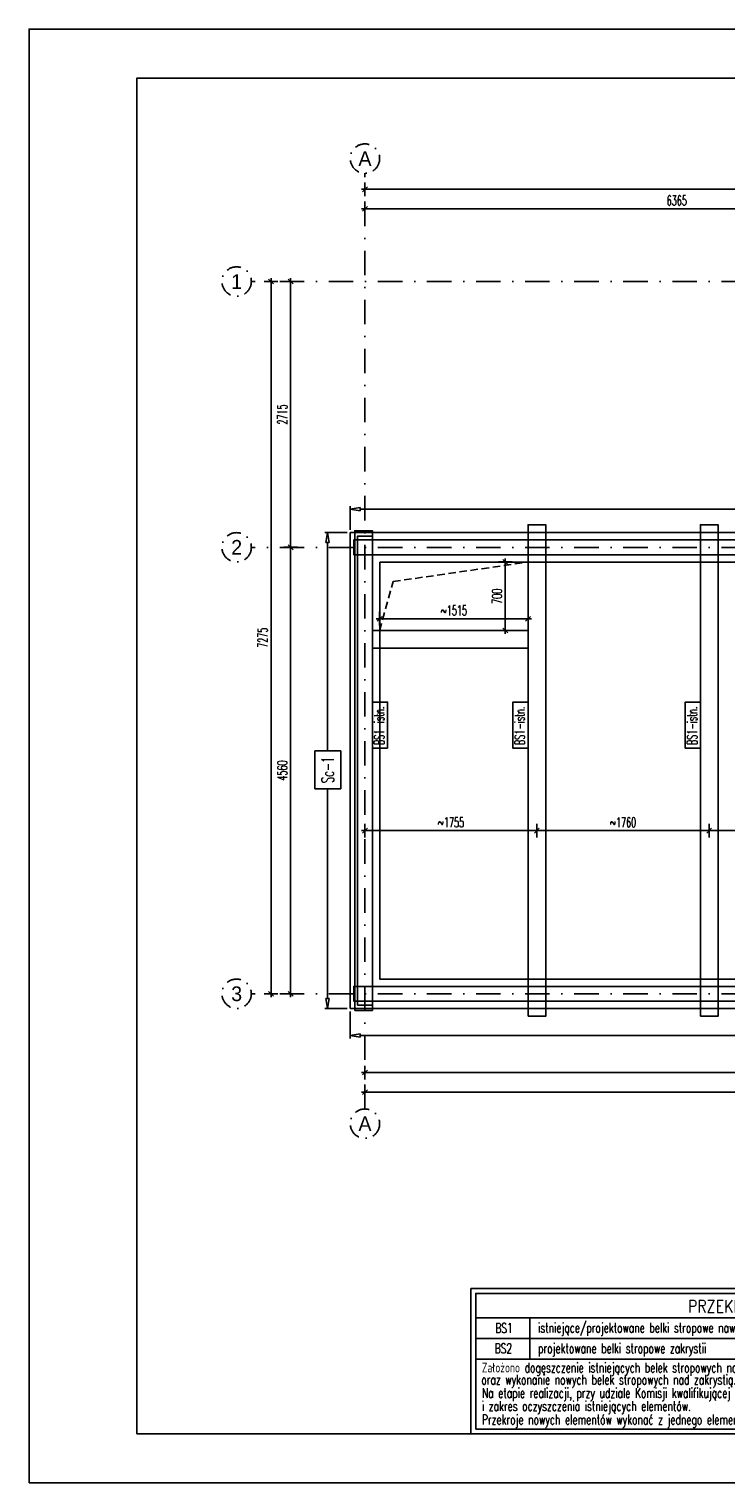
# Model space of a CAD drawing. Header units: centimetres. Extents: x 152786 to 159501, y -6718 to 1403.
# Tile 41 of 89: x 152786 to 153497, y -3382 to -1897. Entities that reach past the tile are written whole.
import ezdxf
from ezdxf.enums import TextEntityAlignment as Align

# ---------------------------------------------------------------- set-up
doc = ezdxf.new("R2010")
doc.units = ezdxf.units.CM
doc.header["$LTSCALE"] = 0.1
doc.linetypes.add('DASHDOT', pattern=[1, 0.5, -0.25, 0, -0.25])
doc.linetypes.add('DASHEDX2', pattern=[38.1, 25.4, -12.7])
doc.layers.get('0').update_dxf_attribs({"color": 45})
for name, color, linetype in [('A_wymiary_zewn', 4, 'Continuous'), ('Format', 7, 'Continuous'), ('konstr_PROKON', 2, 'Continuous'), ('opisy_R&F', 3, 'Continuous'), ('osie_R&F', 6, 'DASHDOT'), ('otwory_R&F', 8, 'DASHEDX2'), ('ozn_graficzne_R&F', 5, 'Continuous'), ('widoki_R&F', 4, 'Continuous'), ('wymiary_R&F', 3, 'Continuous'), ('ściany_murowane_R&F', 13, 'Continuous')]:
    doc.layers.add(name, color=color, linetype=linetype)
doc.styles.add('arial', font='arial.ttf')
doc.styles.add('simplex 0.6', font='simplex.shx', dxfattribs={"width": 0.6})
doc.styles.add('TECH', font='FL Pismo Techniczne.ttf')
doc.dimstyles.new('1_100 ławy', dxfattribs={"dimtxt": 30, "dimasz": 18, "dimexe": 3, "dimexo": 3, "dimgap": -7, "dimtad": 1, "dimdec": 1, "dimrnd": 0.5, "dimzin": 9, "dimdsep": 46, "dimtxsty": 'arial', "dimblk": 'CLOSEDBLANK', "dimcen": 0.09, "dimadec": 0, "dimazin": 0, "dimtfac": 1, "dimtdec": 1, "dimtofl": 0, "dimtmove": 0, "dimatfit": 3, "dimldrblk": 'CLOSEDBLANK', "dimfxl": 1, "dimtvp": 1, "dimtolj": 1, "dimtzin": 0, "dimarcsym": 0})
doc.dimstyles.new('1_50 [mm] żelbet', dxfattribs={"dimtxt": 10, "dimasz": 0.5, "dimexe": 0.18, "dimexo": 0.0625, "dimgap": 3.5, "dimtad": 1, "dimlfac": 10, "dimrnd": 5, "dimdsep": 46, "dimtxsty": 'simplex 0.6', "dimblk1": 'KR', "dimblk2": 'KR', "dimsah": 1, "dimcen": 0.09, "dimse1": 1, "dimse2": 1, "dimclrd": 8, "dimadec": 0, "dimazin": 0, "dimtfac": 1, "dimtofl": 0, "dimtmove": 0, "dimatfit": 3, "dimfxl": 1, "dimtvp": 1, "dimtfill": 1, "dimtfillclr": 256, "dimtolj": 1, "dimtzin": 0, "dimarcsym": 0})

# ---------------------------------------------------------------- blocks, each defined once
blk = doc.blocks.new('KR')
for p, q in [((-7, 0), (7, 0)), ((-4.9, -4.9), (4.9, 4.9)), ((0, -14), (0, 14))]:
    blk.add_line(p, q)
blk = doc.blocks.new('*D401')
at = {"layer": 'Defpoints', "color": 0, "transparency": 16777216}
for p in [(153128.5, -2882.5), (154042.4, -2882.5), (154042.4, -2963)]:
    blk.add_point(p, dxfattribs=at)
at = {"layer": 'wymiary_R&F', "color": 8, "lineweight": -2, "transparency": 16777216}
blk.add_line((153129, -2963), (154041.9, -2963), dxfattribs=at)
at = {"layer": 'wymiary_R&F', "color": 8, "linetype": 'ByBlock', "lineweight": -2, "transparency": 16777216, "xscale": 0.5, "yscale": 0.5, "zscale": 0.5, "rotation": 180}
blk.add_blockref('KR', (153128.5, -2963), dxfattribs=at)
at = {"layer": 'wymiary_R&F', "color": 8, "linetype": 'ByBlock', "lineweight": -2, "transparency": 16777216, "xscale": 0.5, "yscale": 0.5, "zscale": 0.5}
blk.add_blockref('KR', (154042.4, -2963), dxfattribs=at)
at = {"layer": 'wymiary_R&F', "color": 0, "transparency": 16777216, "insert": (153585.4, -2954.5), "char_height": 10, "attachment_point": 5, "style": 'simplex 0.6', "bg_fill": 3, "box_fill_scale": 1.1, "bg_fill_color": 256, "bg_fill_true_color": 13158600, "bg_fill_transparency": 0}
blk.add_mtext('\\A1;9140', dxfattribs=at)
blk = doc.blocks.new('*D403')
at = {"layer": 'Defpoints', "color": 0, "transparency": 16777216}
for p in [(153128.5, -2882.5), (154254.9, -2882.5), (154254.9, -2983)]:
    blk.add_point(p, dxfattribs=at)
at = {"layer": 'wymiary_R&F', "color": 8, "lineweight": -2, "transparency": 16777216}
blk.add_line((153129, -2983), (154254.4, -2983), dxfattribs=at)
at = {"layer": 'wymiary_R&F', "color": 8, "linetype": 'ByBlock', "lineweight": -2, "transparency": 16777216, "xscale": 0.5, "yscale": 0.5, "zscale": 0.5, "rotation": 180}
blk.add_blockref('KR', (153128.5, -2983), dxfattribs=at)
at = {"layer": 'wymiary_R&F', "color": 8, "linetype": 'ByBlock', "lineweight": -2, "transparency": 16777216, "xscale": 0.5, "yscale": 0.5, "zscale": 0.5}
blk.add_blockref('KR', (154254.9, -2983), dxfattribs=at)
at = {"layer": 'wymiary_R&F', "color": 0, "transparency": 16777216, "insert": (153691.7, -2974.5), "char_height": 10, "attachment_point": 5, "style": 'simplex 0.6', "bg_fill": 3, "box_fill_scale": 1.1, "bg_fill_color": 256, "bg_fill_true_color": 13158600, "bg_fill_transparency": 0}
blk.add_mtext('\\A1;11265', dxfattribs=at)
blk = doc.blocks.new('*D404')
at = {"layer": 'Defpoints', "color": 0, "transparency": 16777216}
for p in [(153765, -2080.8), (153765, -2155), (153128.5, -2426.5)]:
    blk.add_point(p, dxfattribs=at)
at = {"layer": 'wymiary_R&F', "color": 8, "lineweight": -2, "transparency": 16777216}
blk.add_line((153129, -2080.8), (153764.5, -2080.8), dxfattribs=at)
at = {"layer": 'wymiary_R&F', "color": 8, "linetype": 'ByBlock', "lineweight": -2, "transparency": 16777216, "xscale": 0.5, "yscale": 0.5, "zscale": 0.5, "rotation": 180}
blk.add_blockref('KR', (153128.5, -2080.8), dxfattribs=at)
at = {"layer": 'wymiary_R&F', "color": 8, "linetype": 'ByBlock', "lineweight": -2, "transparency": 16777216, "xscale": 0.5, "yscale": 0.5, "zscale": 0.5}
blk.add_blockref('KR', (153765, -2080.8), dxfattribs=at)
at = {"layer": 'wymiary_R&F', "color": 0, "transparency": 16777216, "insert": (153446.8, -2072.3), "char_height": 10, "attachment_point": 5, "style": 'simplex 0.6', "bg_fill": 3, "box_fill_scale": 1.1, "bg_fill_color": 256, "bg_fill_true_color": 13158600, "bg_fill_transparency": 0}
blk.add_mtext('\\A1;6365', dxfattribs=at)
blk = doc.blocks.new('*D407')
at = {"layer": 'Defpoints', "color": 0, "transparency": 16777216}
for p in [(154254.9, -2060.8), (153128.5, -2155), (154254.9, -2155)]:
    blk.add_point(p, dxfattribs=at)
at = {"layer": 'wymiary_R&F', "color": 8, "lineweight": -2, "transparency": 16777216}
blk.add_line((153129, -2060.8), (154254.4, -2060.8), dxfattribs=at)
at = {"layer": 'wymiary_R&F', "color": 8, "linetype": 'ByBlock', "lineweight": -2, "transparency": 16777216, "xscale": 0.5, "yscale": 0.5, "zscale": 0.5, "rotation": 180}
blk.add_blockref('KR', (153128.5, -2060.8), dxfattribs=at)
at = {"layer": 'wymiary_R&F', "color": 8, "linetype": 'ByBlock', "lineweight": -2, "transparency": 16777216, "xscale": 0.5, "yscale": 0.5, "zscale": 0.5}
blk.add_blockref('KR', (154254.9, -2060.8), dxfattribs=at)
at = {"layer": 'wymiary_R&F', "color": 0, "transparency": 16777216, "insert": (153691.7, -2052.3), "char_height": 10, "attachment_point": 5, "style": 'simplex 0.6', "bg_fill": 3, "box_fill_scale": 1.1, "bg_fill_color": 256, "bg_fill_true_color": 13158600, "bg_fill_transparency": 0}
blk.add_mtext('\\A1;11265', dxfattribs=at)
blk = doc.blocks.new('*D413')
at = {"layer": 'Defpoints', "color": 0, "transparency": 16777216}
for p in [(153052.6, -2426.5), (153128.5, -2426.5), (153128.5, -2882.5)]:
    blk.add_point(p, dxfattribs=at)
at = {"layer": 'wymiary_R&F', "color": 8, "lineweight": -2, "transparency": 16777216}
blk.add_line((153052.6, -2882), (153052.6, -2427), dxfattribs=at)
at = {"layer": 'wymiary_R&F', "color": 8, "linetype": 'ByBlock', "lineweight": -2, "transparency": 16777216, "xscale": 0.5, "yscale": 0.5, "zscale": 0.5}
for p, rotation in [((153052.6, -2426.5), 90), ((153052.6, -2882.5), 270)]:
    blk.add_blockref('KR', p, dxfattribs=dict(at, rotation=rotation))
at = {"layer": 'wymiary_R&F', "color": 0, "transparency": 16777216, "insert": (153044.1, -2654.5), "char_height": 10, "attachment_point": 5, "rotation": 90, "style": 'simplex 0.6', "bg_fill": 3, "box_fill_scale": 1.1, "bg_fill_color": 256, "bg_fill_true_color": 13158600, "bg_fill_transparency": 0}
blk.add_mtext('\\A1;4560', dxfattribs=at)
blk = doc.blocks.new('*D414')
at = {"layer": 'Defpoints', "color": 0, "transparency": 16777216}
for p in [(153052.6, -2155), (153128.5, -2155), (153128.5, -2426.5)]:
    blk.add_point(p, dxfattribs=at)
at = {"layer": 'wymiary_R&F', "color": 8, "lineweight": -2, "transparency": 16777216}
blk.add_line((153052.6, -2426), (153052.6, -2155.5), dxfattribs=at)
at = {"layer": 'wymiary_R&F', "color": 8, "linetype": 'ByBlock', "lineweight": -2, "transparency": 16777216, "xscale": 0.5, "yscale": 0.5, "zscale": 0.5}
for p, rotation in [((153052.6, -2155), 90), ((153052.6, -2426.5), 270)]:
    blk.add_blockref('KR', p, dxfattribs=dict(at, rotation=rotation))
at = {"layer": 'wymiary_R&F', "color": 0, "transparency": 16777216, "insert": (153044.1, -2290.8), "char_height": 10, "attachment_point": 5, "rotation": 90, "style": 'simplex 0.6', "bg_fill": 3, "box_fill_scale": 1.1, "bg_fill_color": 256, "bg_fill_true_color": 13158600, "bg_fill_transparency": 0}
blk.add_mtext('\\A1;2715', dxfattribs=at)
blk = doc.blocks.new('*D415')
at = {"layer": 'Defpoints', "color": 0, "transparency": 16777216}
for p in [(153032.6, -2155), (153128.5, -2155), (153128.5, -2882.5)]:
    blk.add_point(p, dxfattribs=at)
at = {"layer": 'wymiary_R&F', "color": 8, "lineweight": -2, "transparency": 16777216}
blk.add_line((153032.6, -2882), (153032.6, -2155.5), dxfattribs=at)
at = {"layer": 'wymiary_R&F', "color": 8, "linetype": 'ByBlock', "lineweight": -2, "transparency": 16777216, "xscale": 0.5, "yscale": 0.5, "zscale": 0.5}
for p, rotation in [((153032.6, -2155), 90), ((153032.6, -2882.5), 270)]:
    blk.add_blockref('KR', p, dxfattribs=dict(at, rotation=rotation))
at = {"layer": 'wymiary_R&F', "color": 0, "transparency": 16777216, "insert": (153024.1, -2518.8), "char_height": 10, "attachment_point": 5, "rotation": 90, "style": 'simplex 0.6', "bg_fill": 3, "box_fill_scale": 1.1, "bg_fill_color": 256, "bg_fill_true_color": 13158600, "bg_fill_transparency": 0}
blk.add_mtext('\\A1;7275', dxfattribs=at)
blk = doc.blocks.new('osie_konstr_nadziemne')
at = {"layer": 'osie_R&F', "ltscale": 500}
for points in [[(157128.5, -4650.4), (157128.5, -3694.6)], [(157765, -4076.7), (157765, -3694.6)], [(158013, -4076.7), (158013, -3694.6)], [(158254.9, -4650.4), (158254.9, -3694.6)], [(158369.1, -3805.2), (157012.5, -3805.2)], [(158369.1, -4076.7), (157012.5, -4076.7)], [(158054.7, -4076.7), (158254.9, -4211)], [(158042.4, -4532.7), (158256.5, -4408.1)], [(158369.1, -4532.7), (157012.5, -4532.7)]]:
    blk.add_lwpolyline(points, dxfattribs=at)
at = {"layer": 'osie_R&F', "ltscale": 300}
for centre in [(157128.5, -3679.6), (157765, -3679.6), (158013, -3679.6), (158254.9, -3679.6), (156997.5, -3805.2), (158384.1, -3805.2), (156997.5, -4076.7), (158384.1, -4076.7), (156997.5, -4532.7), (158384.1, -4532.7), (157128.5, -4665.4), (158254.9, -4665.4)]:
    blk.add_circle(centre, 15, dxfattribs=at)
at = {"layer": 'osie_R&F', "color": 3, "ltscale": 75, "style": 'TECH'}
for s, p in [('A', (157128.5, -3679.6)), ('B', (157765, -3679.6)), ('C', (158013, -3679.6)), ('D', (158254.9, -3679.6)), ('1', (156997.5, -3805.2)), ('1', (158384.1, -3805.2)), ('2', (156997.5, -4076.7)), ('2', (158384.1, -4076.7)), ('3', (156997.5, -4532.7)), ('3', (158384.1, -4532.7)), ('A', (157128.5, -4665.4)), ('D', (158254.9, -4665.4))]:
    blk.add_text(s, height=15, dxfattribs=at).set_placement(p, align=Align.MIDDLE_CENTER)
blk = doc.blocks.new('_ClosedBlank')
at = {"color": 0, "linetype": 'ByBlock', "lineweight": -2}
for p, q in [((-1, 0.17), (0, 0)), ((-1, 0.17), (-1, -0.17)), ((0, 0), (-1, -0.17))]:
    blk.add_line(p, q, dxfattribs=at)
blk = doc.blocks.new('*D419')
at = {"layer": 'Defpoints', "color": 0, "transparency": 16777216}
for p in [(153113.5, -2387.6), (153113.5, -2411.5), (154059.3, -2411.5)]:
    blk.add_point(p, dxfattribs=at)
at = {"layer": 'wymiary_R&F', "color": 0, "lineweight": -2, "transparency": 16777216}
for p, q in [((153113.5, -2408.5), (153113.5, -2384.6)), ((153123.5, -2387.6), (153527.1, -2387.6)), ((154049.3, -2387.6), (153565.7, -2387.6)), ((154059.3, -2408.5), (154059.3, -2384.6))]:
    blk.add_line(p, q, dxfattribs=at)
at = {"layer": 'wymiary_R&F', "color": 0, "linetype": 'ByBlock', "lineweight": -2, "transparency": 16777216, "xscale": 10, "yscale": 10, "zscale": 10, "rotation": 180}
blk.add_blockref('_ClosedBlank', (153113.5, -2387.6), dxfattribs=at)
at = {"layer": 'wymiary_R&F', "color": 0, "linetype": 'ByBlock', "lineweight": -2, "transparency": 16777216, "xscale": 10, "yscale": 10, "zscale": 10}
blk.add_blockref('_ClosedBlank', (154059.3, -2387.6), dxfattribs=at)
at = {"layer": 'wymiary_R&F', "transparency": 16777216, "insert": (153546.4, -2387.6), "char_height": 12.5, "attachment_point": 5, "style": 'simplex 0.6', "bg_fill": 3, "box_fill_scale": 1.1, "bg_fill_color": 256, "bg_fill_true_color": 13158600, "bg_fill_transparency": 0}
blk.add_mtext('\\A1;{\\C2;Sc-1}', dxfattribs=at)
at = {"layer": 'wymiary_R&F', "color": 0, "lineweight": -2, "transparency": 16777216}
for p, q in [((153565.7, -2374.3), (153527.1, -2374.3)), ((153527.1, -2374.3), (153527.1, -2400.8)), ((153565.7, -2400.8), (153565.7, -2374.3)), ((153527.1, -2400.8), (153565.7, -2400.8))]:
    blk.add_line(p, q, dxfattribs=at)
blk = doc.blocks.new('*D420')
at = {"layer": 'Defpoints', "color": 0, "transparency": 16777216}
for p in [(153113.5, -2897.5), (154046.5, -2897.5), (153113.5, -2925.3)]:
    blk.add_point(p, dxfattribs=at)
at = {"layer": 'wymiary_R&F', "color": 0, "lineweight": -2, "transparency": 16777216}
for p, q in [((153113.5, -2900.5), (153113.5, -2928.3)), ((154046.5, -2900.5), (154046.5, -2928.3)), ((153123.5, -2925.3), (153531.2, -2925.3)), ((154036.5, -2925.3), (153569.8, -2925.3))]:
    blk.add_line(p, q, dxfattribs=at)
at = {"layer": 'wymiary_R&F', "color": 0, "linetype": 'ByBlock', "lineweight": -2, "transparency": 16777216, "xscale": 10, "yscale": 10, "zscale": 10, "rotation": 180}
blk.add_blockref('_ClosedBlank', (153113.5, -2925.3), dxfattribs=at)
at = {"layer": 'wymiary_R&F', "color": 0, "linetype": 'ByBlock', "lineweight": -2, "transparency": 16777216, "xscale": 10, "yscale": 10, "zscale": 10}
blk.add_blockref('_ClosedBlank', (154046.5, -2925.3), dxfattribs=at)
at = {"layer": 'wymiary_R&F', "transparency": 16777216, "insert": (153550.5, -2925.3), "char_height": 12.5, "attachment_point": 5, "style": 'simplex 0.6', "bg_fill": 3, "box_fill_scale": 1.1, "bg_fill_color": 256, "bg_fill_true_color": 13158600, "bg_fill_transparency": 0}
blk.add_mtext('\\A1;{\\C2;Sc-1}', dxfattribs=at)
at = {"layer": 'wymiary_R&F', "color": 0, "lineweight": -2, "transparency": 16777216}
for p, q in [((153569.8, -2912.1), (153531.2, -2912.1)), ((153531.2, -2912.1), (153531.2, -2938.6)), ((153569.8, -2938.6), (153569.8, -2912.1)), ((153531.2, -2938.6), (153569.8, -2938.6))]:
    blk.add_line(p, q, dxfattribs=at)
blk = doc.blocks.new('*D421')
at = {"layer": 'Defpoints', "color": 0, "transparency": 16777216}
for p in [(153113.5, -2411.5), (153090.4, -2897.5), (153113.5, -2897.5)]:
    blk.add_point(p, dxfattribs=at)
at = {"layer": 'wymiary_R&F', "color": 0, "lineweight": -2, "transparency": 16777216}
for p, q in [((153110.5, -2411.5), (153087.4, -2411.5)), ((153090.4, -2421.5), (153090.4, -2634.5)), ((153090.4, -2887.5), (153090.4, -2673.2)), ((153110.5, -2897.5), (153087.4, -2897.5))]:
    blk.add_line(p, q, dxfattribs=at)
at = {"layer": 'wymiary_R&F', "color": 0, "linetype": 'ByBlock', "lineweight": -2, "transparency": 16777216, "xscale": 10, "yscale": 10, "zscale": 10}
for p, rotation in [((153090.4, -2411.5), 90), ((153090.4, -2897.5), 270)]:
    blk.add_blockref('_ClosedBlank', p, dxfattribs=dict(at, rotation=rotation))
at = {"layer": 'wymiary_R&F', "transparency": 16777216, "insert": (153090.4, -2653.8), "char_height": 12.5, "attachment_point": 5, "rotation": 90, "style": 'simplex 0.6', "bg_fill": 3, "box_fill_scale": 1.1, "bg_fill_color": 256, "bg_fill_true_color": 13158600, "bg_fill_transparency": 0}
blk.add_mtext('\\A1;{\\C2;Sc-1}', dxfattribs=at)
at = {"layer": 'wymiary_R&F', "color": 0, "lineweight": -2, "transparency": 16777216}
for p, q in [((153103.7, -2634.5), (153077.2, -2634.5)), ((153077.2, -2634.5), (153077.2, -2673.2)), ((153103.7, -2673.2), (153103.7, -2634.5)), ((153077.2, -2673.2), (153103.7, -2673.2))]:
    blk.add_line(p, q, dxfattribs=at)
blk = doc.blocks.new('*D425')
at = {"layer": 'Defpoints', "color": 0, "transparency": 16777216}
for p in [(153304, -2403.5), (153128.5, -2415), (153304, -2715.9)]:
    blk.add_point(p, dxfattribs=at)
at = {"layer": 'wymiary_R&F', "color": 8, "lineweight": -2, "transparency": 16777216}
blk.add_line((153129, -2715.9), (153303.5, -2715.9), dxfattribs=at)
at = {"layer": 'wymiary_R&F', "color": 8, "linetype": 'ByBlock', "lineweight": -2, "transparency": 16777216, "xscale": 0.5, "yscale": 0.5, "zscale": 0.5, "rotation": 180}
blk.add_blockref('KR', (153128.5, -2715.9), dxfattribs=at)
at = {"layer": 'wymiary_R&F', "color": 8, "linetype": 'ByBlock', "lineweight": -2, "transparency": 16777216, "xscale": 0.5, "yscale": 0.5, "zscale": 0.5}
blk.add_blockref('KR', (153304, -2715.9), dxfattribs=at)
at = {"layer": 'wymiary_R&F', "color": 0, "transparency": 16777216, "insert": (153216.3, -2707.4), "char_height": 10, "attachment_point": 5, "style": 'simplex 0.6', "bg_fill": 3, "box_fill_scale": 1.1, "bg_fill_color": 256, "bg_fill_true_color": 13158600, "bg_fill_transparency": 0}
blk.add_mtext('\\A1;\\A1;~1755', dxfattribs=at)
blk = doc.blocks.new('*D426')
at = {"layer": 'Defpoints', "color": 0, "transparency": 16777216}
for p in [(153304, -2403.5), (153480, -2403.5), (153480, -2715.9)]:
    blk.add_point(p, dxfattribs=at)
at = {"layer": 'wymiary_R&F', "color": 8, "lineweight": -2, "transparency": 16777216}
blk.add_line((153304.5, -2715.9), (153479.5, -2715.9), dxfattribs=at)
at = {"layer": 'wymiary_R&F', "color": 8, "linetype": 'ByBlock', "lineweight": -2, "transparency": 16777216, "xscale": 0.5, "yscale": 0.5, "zscale": 0.5, "rotation": 180}
blk.add_blockref('KR', (153304, -2715.9), dxfattribs=at)
at = {"layer": 'wymiary_R&F', "color": 8, "linetype": 'ByBlock', "lineweight": -2, "transparency": 16777216, "xscale": 0.5, "yscale": 0.5, "zscale": 0.5}
blk.add_blockref('KR', (153480, -2715.9), dxfattribs=at)
at = {"layer": 'wymiary_R&F', "color": 0, "transparency": 16777216, "insert": (153392, -2707.4), "char_height": 10, "attachment_point": 5, "style": 'simplex 0.6', "bg_fill": 3, "box_fill_scale": 1.1, "bg_fill_color": 256, "bg_fill_true_color": 13158600, "bg_fill_transparency": 0}
blk.add_mtext('\\A1;\\A1;~1760', dxfattribs=at)
blk = doc.blocks.new('*D427')
at = {"layer": 'Defpoints', "color": 0, "transparency": 16777216}
for p in [(153480, -2403.5), (153608.8, -2403.5), (153608.8, -2715.9)]:
    blk.add_point(p, dxfattribs=at)
at = {"layer": 'wymiary_R&F', "color": 8, "lineweight": -2, "transparency": 16777216}
blk.add_line((153480.5, -2715.9), (153608.3, -2715.9), dxfattribs=at)
at = {"layer": 'wymiary_R&F', "color": 8, "linetype": 'ByBlock', "lineweight": -2, "transparency": 16777216, "xscale": 0.5, "yscale": 0.5, "zscale": 0.5, "rotation": 180}
blk.add_blockref('KR', (153480, -2715.9), dxfattribs=at)
at = {"layer": 'wymiary_R&F', "color": 8, "linetype": 'ByBlock', "lineweight": -2, "transparency": 16777216, "xscale": 0.5, "yscale": 0.5, "zscale": 0.5}
blk.add_blockref('KR', (153608.8, -2715.9), dxfattribs=at)
at = {"layer": 'wymiary_R&F', "color": 0, "transparency": 16777216, "insert": (153544.4, -2707.4), "char_height": 10, "attachment_point": 5, "style": 'simplex 0.6', "bg_fill": 3, "box_fill_scale": 1.1, "bg_fill_color": 256, "bg_fill_true_color": 13158600, "bg_fill_transparency": 0}
blk.add_mtext('\\A1;\\A1;~1290', dxfattribs=at)
blk = doc.blocks.new('*D469')
at = {"layer": 'Defpoints', "color": 0, "transparency": 16777216}
for p in [(153271.8, -2441.5), (153295, -2441.5), (153295, -2511.5)]:
    blk.add_point(p, dxfattribs=at)
at = {"layer": 'wymiary_R&F', "color": 8, "lineweight": -2, "transparency": 16777216}
blk.add_line((153271.8, -2511), (153271.8, -2442), dxfattribs=at)
at = {"layer": 'wymiary_R&F', "color": 8, "linetype": 'ByBlock', "lineweight": -2, "transparency": 16777216, "xscale": 0.5, "yscale": 0.5, "zscale": 0.5}
for p, rotation in [((153271.8, -2441.5), 90), ((153271.8, -2511.5), 270)]:
    blk.add_blockref('KR', p, dxfattribs=dict(at, rotation=rotation))
at = {"layer": 'wymiary_R&F', "color": 0, "transparency": 16777216, "insert": (153263.3, -2476.5), "char_height": 10, "attachment_point": 5, "rotation": 90, "style": 'simplex 0.6', "bg_fill": 3, "box_fill_scale": 1.1, "bg_fill_color": 256, "bg_fill_true_color": 13158600, "bg_fill_transparency": 0}
blk.add_mtext('\\A1;700', dxfattribs=at)
blk = doc.blocks.new('*D470')
at = {"layer": 'Defpoints', "color": 0, "transparency": 16777216}
for p in [(153295, -2499.5), (153143.5, -2511.5), (153295, -2511.5)]:
    blk.add_point(p, dxfattribs=at)
at = {"layer": 'wymiary_R&F', "color": 8, "lineweight": -2, "transparency": 16777216}
blk.add_line((153144, -2499.5), (153294.5, -2499.5), dxfattribs=at)
at = {"layer": 'wymiary_R&F', "color": 8, "linetype": 'ByBlock', "lineweight": -2, "transparency": 16777216, "xscale": 0.5, "yscale": 0.5, "zscale": 0.5, "rotation": 180}
blk.add_blockref('KR', (153143.5, -2499.5), dxfattribs=at)
at = {"layer": 'wymiary_R&F', "color": 8, "linetype": 'ByBlock', "lineweight": -2, "transparency": 16777216, "xscale": 0.5, "yscale": 0.5, "zscale": 0.5}
blk.add_blockref('KR', (153295, -2499.5), dxfattribs=at)
at = {"layer": 'wymiary_R&F', "color": 0, "transparency": 16777216, "insert": (153219.3, -2491), "char_height": 10, "attachment_point": 5, "style": 'simplex 0.6', "bg_fill": 3, "box_fill_scale": 1.1, "bg_fill_color": 256, "bg_fill_true_color": 13158600, "bg_fill_transparency": 0}
blk.add_mtext('\\A1;\\A1;~1515', dxfattribs=at)
blk = doc.blocks.new('przekroje stropu')
at = {"color": 4}
for points in [[(154894.6, -3544.9), (155624.6, -3544.9), (155624.6, -3396.4), (154894.6, -3396.4)], [(154899.6, -3539.9), (155619.6, -3539.9), (155619.6, -3401.4), (154899.6, -3401.4)], [(154899.6, -3401.4), (155619.6, -3401.4), (155619.6, -3426.4), (154899.6, -3426.4)]]:
    blk.add_lwpolyline(points, close=True, dxfattribs=at)
for points in [[(154954.6, -3426.4), (154954.6, -3468.4)], [(155513.7, -3426.7), (155513.7, -3468.7)], [(154899.6, -3447.4), (155619.6, -3447.4)], [(154899.6, -3468.4), (155619.6, -3468.4)], [(154899.6, -3468.4), (155619.6, -3468.4)], [(154899.6, -3539.9), (155619.6, -3539.9)]]:
    blk.add_lwpolyline(points, dxfattribs=at)
at = {"layer": 'opisy_R&F', "color": 2, "style": 'simplex 0.6', "width": 0.85}
blk.add_text('PRZEKROJE ELEMENTÓW STROPU', height=12.5, dxfattribs=at).set_placement((155233.6, -3420.7), align=Align.CENTER)
at = {"layer": 'opisy_R&F', "style": 'simplex 0.6', "width": 0.68}
for s, p in [('istniejące/projektowane belki stropowe nawy/prezbiterium', (154963.1, -3441.4)), ('BS1', (154919.5, -3441.6)), ('~180 x ~220', (155534.9, -3441.4)), ('BS2', (154918.8, -3462.4)), ('projektowane belki stropowe zakrystii', (154963.1, -3462.4)), ('120 x 160', (155543.7, -3462.4)), ('Założono dogęszczenie istniejących belek stropowych nawy i prezbiterium ', (154905.8, -3482.1)), ('oraz wykonanie nowych belek stropowych nad zakrystią. Ostatki belek wg wzoru istniejącego. ', (154905.2, -3494.4)), ('Na etapie realizacji, przy udziale Komisji kwalifikującej drewno ustalić stopień ', (154905.8, -3508)), ('i zakres oczyszczenia istniejących elementów. ', (154905.8, -3521.4)), ('Przekroje nowych elementów wykonać z jednego elementu drewnianego lub łączyć na mikrowczepy.', (154905.8, -3535.2))]:
    blk.add_text(s, height=10, dxfattribs=at).set_placement(p)

msp = doc.modelspace()

# ---------------------------------------------------------------- linework, layer by layer
at = {"layer": 'Format'}
msp.add_lwpolyline([(152785.6077, -3382.172), (154885.6077, -3382.172), (154885.6077, -1897.172), (152785.6077, -1897.172)], close=True, dxfattribs=at)
at = {"layer": 'opisy_R&F', "color": 4}
for points in [[(153151.5341, -2631.7114), (153151.5341, -2584.599), (153136.0341, -2584.599), (153136.0341, -2631.7114)], [(153295.0341, -2631.7114), (153295.0341, -2584.599), (153279.5341, -2584.599), (153279.5341, -2631.7114)], [(153471.0341, -2631.7114), (153471.0341, -2584.599), (153455.5341, -2584.599), (153455.5341, -2631.7114)]]:
    msp.add_lwpolyline(points, close=True, dxfattribs=at)
at = {"layer": 'ozn_graficzne_R&F'}
msp.add_lwpolyline([(152895.6077, -3332.172), (154835.6077, -3332.172), (154835.6077, -1947.172), (152895.6077, -1947.172)], close=True, dxfattribs=at)
at = {"layer": 'widoki_R&F'}
msp.add_lwpolyline([(153143.5341, -2441.5346), (153143.5341, -2867.5346), (154038.3592, -2867.5346), (154239.9303, -2750.213), (154239.9303, -2568.8387), (154050.1358, -2441.5346), (153143.5341, -2441.5346)], dxfattribs=at)
at = {"layer": 'ściany_murowane_R&F', "color": 3, "lineweight": -3, "ltscale": 0.5}
for points in [[(153593.8452, -2424.0346), (153593.8452, -2419.0346), (153117.0341, -2419.0346), (153117.0341, -2434.0346), (153593.8452, -2434.0346), (153593.8452, -2429.0346), (153603.8452, -2429.0346), (153603.8452, -2424.0346)], [(153593.8452, -2875.0346), (153117.0341, -2875.0346), (153117.0341, -2890.0346), (153593.8452, -2890.0346), (153593.8452, -2885.0346), (153603.8452, -2885.0346), (153603.8452, -2880.0346), (153593.8452, -2880.0346)]]:
    msp.add_lwpolyline(points, close=True, dxfattribs=at)

# ---------------------------------------------------------------- block references
at = {"layer": 'A_wymiary_zewn'}
msp.add_blockref('przekroje stropu', (-1657.913, 212.7536), dxfattribs=at)

# ---------------------------------------------------------------- texts
at = {"layer": 'opisy_R&F', "style": 'simplex 0.6', "width": 0.6}
for p in [(153143.0133, -2608.733), (153286.5133, -2608.733), (153462.5133, -2608.733)]:
    msp.add_text('BS1-istn.', height=10, rotation=90, dxfattribs=at).set_placement(p, align=Align.MIDDLE_CENTER)

# ---------------------------------------------------------------- next in the draw order: dimensions: what is measured, and where the dimension line sits
at = {"layer": 'wymiary_R&F'}
for base, p1, p2, picture, middle in [((153765.0341, -2080.7703), (153128.5121, -2426.5476), (153765.0341, -2155.0346), '*D404', (153446.7731, -2072.2703)), ((154042.3847, -2963.0252), (153128.5121, -2882.5476), (154042.3847, -2882.5476), '*D401', (153585.4484, -2954.5252))]:
    dim = msp.add_linear_dim(base=base, p1=p1, p2=p2, dimstyle='1_50 [mm] żelbet', override={"dimtxsty": 'simplex 0.6'}, dxfattribs=at)
    dim.commit()
    dim.dimension.update_dxf_attribs({"geometry": picture, "text_midpoint": middle})

# ---------------------------------------------------------------- next in the draw order: dimensions: what is measured, and where the dimension line sits
for base, p1, p2, picture, middle in [((154254.9084, -2060.7703), (153128.5121, -2155.0346), (154254.9084, -2155.0346), '*D407', (153691.7103, -2052.2703)), ((154254.9084, -2983.0252), (153128.5121, -2882.5476), (154254.9084, -2882.5476), '*D403', (153691.7103, -2974.5252))]:
    dim = msp.add_linear_dim(base=base, p1=p1, p2=p2, dimstyle='1_50 [mm] żelbet', override={"dimtxsty": 'simplex 0.6'}, dxfattribs=at)
    dim.commit()
    dim.dimension.update_dxf_attribs({"geometry": picture, "text_midpoint": middle})

# ---------------------------------------------------------------- next in the draw order: linework, layer by layer
at = {"layer": 'konstr_PROKON', "color": 3}
for points in [[(153295.0341, -2905.5346), (153313.0341, -2905.5346), (153313.0341, -2403.5346), (153295.0341, -2403.5346)], [(153471.0341, -2905.5346), (153489.0341, -2905.5346), (153489.0341, -2403.5346), (153471.0341, -2403.5346)]]:
    msp.add_lwpolyline(points, close=True, dxfattribs=at)

# ---------------------------------------------------------------- next in the draw order: dimensions: what is measured, and where the dimension line sits
at = {"layer": 'wymiary_R&F'}
dim = msp.add_linear_dim(base=(153052.5875, -2426.5476), p1=(153128.5121, -2882.5476), p2=(153128.5121, -2426.5476), angle=90, dimstyle='1_50 [mm] żelbet', override={"dimtxsty": 'simplex 0.6'}, dxfattribs=at)
dim.commit()
dim.dimension.update_dxf_attribs({"geometry": '*D413', "text_midpoint": (153044.0875, -2654.5476)})

# ---------------------------------------------------------------- next in the draw order: dimensions: what is measured, and where the dimension line sits
dim = msp.add_linear_dim(base=(153052.5875, -2155.0346), p1=(153128.5121, -2426.5476), p2=(153128.5121, -2155.0346), angle=90, dimstyle='1_50 [mm] żelbet', override={"dimtxsty": 'simplex 0.6'}, dxfattribs=at)
dim.commit()
dim.dimension.update_dxf_attribs({"geometry": '*D414', "text_midpoint": (153044.0875, -2290.7911)})

# ---------------------------------------------------------------- next in the draw order: dimensions: what is measured, and where the dimension line sits
dim = msp.add_linear_dim(base=(153032.5875, -2155.0346), p1=(153128.5121, -2882.5476), p2=(153128.5121, -2155.0346), angle=90, dimstyle='1_50 [mm] żelbet', override={"dimtxsty": 'simplex 0.6'}, dxfattribs=at)
dim.commit()
dim.dimension.update_dxf_attribs({"geometry": '*D415', "text_midpoint": (153024.0875, -2518.7911)})

# ---------------------------------------------------------------- next in the draw order: linework, layer by layer
at = {"layer": 'konstr_PROKON', "color": 3}
msp.add_lwpolyline([(153118.0341, -2899.5346), (153136.0341, -2899.5346), (153136.0341, -2409.5346), (153118.0341, -2409.5346)], close=True, dxfattribs=at)
at = {"layer": 'widoki_R&F'}
msp.add_lwpolyline([(153113.5341, -2897.5346), (154046.4541, -2897.5346), (154269.9303, -2767.4634), (154269.9303, -2552.8376), (154059.2653, -2411.5346), (154025.5341, -2411.5346), (154025.5341, -2388.9095), (154025.5341, -2142.5346), (153752.5341, -2142.5346), (153752.5341, -2411.5346), (153113.5341, -2411.5346)], close=True, dxfattribs=at)
at = {"layer": 'ściany_murowane_R&F', "color": 3, "lineweight": -3, "ltscale": 0.5}
msp.add_lwpolyline([(153121.0341, -2894.0346), (153136.0341, -2894.0346), (153136.0341, -2415.0346), (153121.0341, -2415.0346)], close=True, dxfattribs=at)

# ---------------------------------------------------------------- next in the draw order: block references
at = {"layer": 'A_wymiary_zewn'}
msp.add_blockref('osie_konstr_nadziemne', (-4000, 1650.1657), dxfattribs=at)

# ---------------------------------------------------------------- next in the draw order: dimensions: what is measured, and where the dimension line sits
at = {"layer": 'wymiary_R&F'}
for base, p1, p2, picture, middle in [((153113.5341, -2387.5526), (154059.2653, -2411.5346), (153113.5341, -2411.5346), '*D419', (153546.3817, -2387.5526)), ((153113.5341, -2925.3323), (154046.4541, -2897.5346), (153113.5341, -2897.5346), '*D420', (153550.512, -2925.3323))]:
    dim = msp.add_linear_dim(base=base, p1=p1, p2=p2, angle=180, text='{\\C2;Sc-1}', dimstyle='1_100 ławy', override={"dimtxt": 12.5, "dimasz": 10, "dimtad": 0, "dimtxsty": 'simplex 0.6', "dimblk1": 'ClosedBlank', "dimblk2": 'ClosedBlank', "dimclrt": 256, "dimtmove": 2, "dimtfill": 1, "dimtfillclr": 7, "dimtolj": 1}, dxfattribs=at)
    dim.commit()
    dim.dimension.update_dxf_attribs({"geometry": picture, "text_midpoint": middle, "dimtype": 160})

# ---------------------------------------------------------------- next in the draw order: dimensions: what is measured, and where the dimension line sits
dim = msp.add_linear_dim(base=(153304.0341, -2715.8772), p1=(153128.5121, -2415.0346), p2=(153304.0341, -2403.5346), text='\\A1;~<>', dimstyle='1_50 [mm] żelbet', override={"dimtxsty": 'simplex 0.6'}, dxfattribs=at)
dim.commit()
dim.dimension.update_dxf_attribs({"geometry": '*D425', "text_midpoint": (153216.2731, -2707.3772)})
dim = msp.add_linear_dim(base=(153090.4366, -2897.5346), p1=(153113.5341, -2411.5346), p2=(153113.5341, -2897.5346), angle=270, text='{\\C2;Sc-1}', dimstyle='1_100 ławy', override={"dimtxt": 12.5, "dimasz": 10, "dimtad": 0, "dimtxsty": 'simplex 0.6', "dimblk1": 'ClosedBlank', "dimblk2": 'ClosedBlank', "dimclrt": 256, "dimtmove": 2, "dimtfill": 1, "dimtfillclr": 7, "dimtolj": 1}, dxfattribs=at)
dim.commit()
dim.dimension.update_dxf_attribs({"geometry": '*D421', "text_midpoint": (153090.4366, -2653.8415), "dimtype": 160})

# ---------------------------------------------------------------- next in the draw order: dimensions: what is measured, and where the dimension line sits
dim = msp.add_linear_dim(base=(153480.0341, -2715.8772), p1=(153304.0341, -2403.5346), p2=(153480.0341, -2403.5346), text='\\A1;~<>', dimstyle='1_50 [mm] żelbet', override={"dimtxsty": 'simplex 0.6', "dimtmove": 1}, dxfattribs=at)
dim.commit()
dim.dimension.update_dxf_attribs({"geometry": '*D426', "text_midpoint": (153392.0341, -2707.3772)})

# ---------------------------------------------------------------- next in the draw order: linework, layer by layer
at = {"layer": 'konstr_PROKON', "color": 3}
msp.add_lwpolyline([(153295.0341, -2511.5346), (153136.0341, -2511.5346), (153136.0341, -2529.5346), (153295.0341, -2529.5346), (153295.0341, -2511.5346)], dxfattribs=at)
at = {"layer": 'otwory_R&F', "ltscale": 3}
msp.add_lwpolyline([(153143.5341, -2441.5346), (153295.0341, -2441.5346), (153295.0341, -2511.5346), (153143.5341, -2511.5346)], close=True, dxfattribs=at)
msp.add_lwpolyline([(153143.5341, -2511.5346), (153157.1335, -2461.4912), (153295.0341, -2441.5346), (153143.5341, -2441.5346), (153143.5341, -2511.5346)], dxfattribs=at)

# ---------------------------------------------------------------- next in the draw order: dimensions: what is measured, and where the dimension line sits
at = {"layer": 'wymiary_R&F'}
dim = msp.add_linear_dim(base=(153608.8452, -2715.8772), p1=(153480.0341, -2403.5346), p2=(153608.8452, -2403.5346), text='\\A1;~<>', dimstyle='1_50 [mm] żelbet', override={"dimtxsty": 'simplex 0.6', "dimtmove": 1}, dxfattribs=at)
dim.commit()
dim.dimension.update_dxf_attribs({"geometry": '*D427', "text_midpoint": (153544.4396, -2707.3772)})

# ---------------------------------------------------------------- next in the draw order: dimensions: what is measured, and where the dimension line sits
dim = msp.add_linear_dim(base=(153271.8466, -2441.5346), p1=(153295.0341, -2511.5346), p2=(153295.0341, -2441.5346), angle=90, dimstyle='1_50 [mm] żelbet', override={"dimtxsty": 'simplex 0.6', "dimtmove": 1}, dxfattribs=at)
dim.commit()
dim.dimension.update_dxf_attribs({"geometry": '*D469', "text_midpoint": (153263.3466, -2476.5346)})

# ---------------------------------------------------------------- next in the draw order: dimensions: what is measured, and where the dimension line sits
dim = msp.add_linear_dim(base=(153295.0341, -2499.53), p1=(153143.5341, -2511.5346), p2=(153295.0341, -2511.5346), text='\\A1;~<>', dimstyle='1_50 [mm] żelbet', override={"dimtxsty": 'simplex 0.6', "dimtmove": 1}, dxfattribs=at)
dim.commit()
dim.dimension.update_dxf_attribs({"geometry": '*D470', "text_midpoint": (153219.2841, -2491.03)})

doc.saveas('drawing.dxf')
